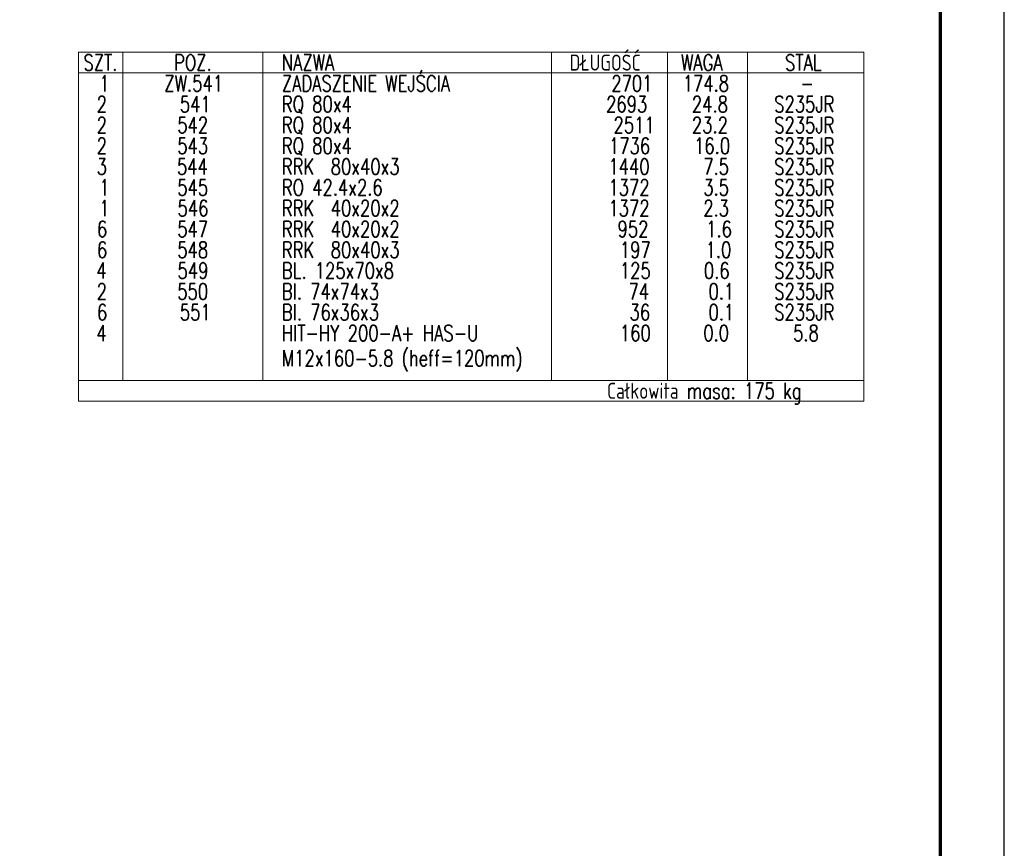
# Model space of a CAD drawing. Header units: millimetres. Extents: x -853 to -247, y 10927 to 11422.
# Tile 53 of 59: x -407 to -253, y 11056 to 11186. Entities that reach past the tile are written whole.
import ezdxf

# ---------------------------------------------------------------- set-up
doc = ezdxf.new("R2010")
doc.units = ezdxf.units.MM
doc.header["$LTSCALE"] = 10
doc.layers.add('_FORMATKA', color=8, linetype='Continuous', plot=False)
for name, color, linetype, lineweight in [('_RAMKA', 7, 'Continuous', 35), ('PS_DIM', 4, 'Continuous', 13), ('PS_TEXT', 3, 'Continuous', 18)]:
    doc.layers.add(name, color=color, linetype=linetype, lineweight=lineweight)
doc.styles.add('simplex', font='simplex.shx', dxfattribs={"width": 0.75})

# ---------------------------------------------------------------- blocks, each defined once
blk = doc.blocks.new('*U99')
at = {"layer": '_FORMATKA', "lineweight": -3}
blk.add_lwpolyline([(-594, 0), (0, 0), (0, 420), (-594, 420)], close=True, dxfattribs=at)
at = {"layer": '_RAMKA', "lineweight": -3, "const_width": 0.5}
blk.add_lwpolyline([(-564, 10), (-10, 10), (-10, 410), (-564, 410)], close=True, dxfattribs=at)
blk = doc.blocks.new('SIVGD')
at = {"layer": 'PS_TEXT', "color": 7}
for p, q in [((731.11, 11278.07), (608.47, 11278.07)), ((608.47, 11278.07), (608.47, 11223.55)), ((731.11, 11223.55), (731.11, 11278.07)), ((608.47, 11223.55), (731.11, 11223.55))]:
    blk.add_line(p, q, dxfattribs=at)
at = {"layer": 'PS_TEXT', "color": 3}
for p, q in [((615.35, 11278.07), (615.35, 11226.8)), ((637.22, 11278.07), (637.22, 11226.8)), ((682.36, 11278.07), (682.36, 11226.8)), ((700.48, 11278.07), (700.48, 11226.8)), ((712.98, 11278.07), (712.98, 11226.8)), ((608.47, 11274.82), (731.11, 11274.82)), ((608.47, 11226.8), (731.11, 11226.8))]:
    blk.add_line(p, q, dxfattribs=at)
at = {"layer": 'PS_TEXT', "color": 1, "style": 'simplex', "width": 0.75}
for s, p in [('SZT.', (609.23, 11275.19)), ('POZ.', (623.38, 11275.19)), ('NAZWA', (640.22, 11275.19)), ('DŁUGOŚĆ', (685.16, 11275.19)), ('WAGA', (702.57, 11275.19)), ('STAL', (718.83, 11275.19)), ('Całkowita masa: 175 kg', (691.02, 11223.92))]:
    blk.add_text(s, height=2.5, dxfattribs=at).set_placement(p)
at = {"layer": 'PS_TEXT', "color": 3, "style": 'simplex', "width": 0.75}
for s, p in [('ZADASZENIE WEJŚCIA', (640.22, 11271.94)), ('1', (611.69, 11271.94)), ('ZW.541', (621.87, 11271.94)), ('2701', (691.68, 11271.94)), ('174.8', (702.84, 11271.94)), ('-', (721.24, 11271.94))]:
    blk.add_text(s, height=2.5, dxfattribs=at).set_placement(p)
at = {"layer": 'PS_TEXT', "color": 4, "style": 'simplex', "width": 0.75}
for s, p in [('2', (611.29, 11268.69)), ('541', (624.28, 11268.69)), ('RQ 80x4', (640.22, 11268.69)), ('2693', (690.87, 11268.69)), ('24.8', (704.27, 11268.69)), ('S235JR', (717.13, 11268.69)), ('2', (611.29, 11265.44)), ('542', (623.88, 11265.44)), ('RQ 80x4', (640.22, 11265.44)), ('2511', (692.03, 11265.44)), ('23.2', (704.27, 11265.44)), ('S235JR', (717.13, 11265.44)), ('2', (611.29, 11262.19)), ('543', (623.88, 11262.19)), ('RQ 80x4', (640.22, 11262.19)), ('1736', (691.32, 11262.19)), ('16.0', (704.62, 11262.19)), ('S235JR', (717.13, 11262.19)), ('3', (611.29, 11258.94)), ('544', (623.83, 11258.94)), ('RRK  80x40x3', (640.22, 11258.94)), ('1440', (691.23, 11258.94)), ('7.5', (706.05, 11258.94)), ('S235JR', (717.13, 11258.94)), ('1', (611.69, 11255.69)), ('545', (623.88, 11255.69)), ('RO 42.4x2.6', (640.22, 11255.69)), ('1372', (691.23, 11255.69)), ('3.5', (706.05, 11255.69)), ('S235JR', (717.13, 11255.69)), ('1', (611.69, 11252.44)), ('546', (623.92, 11252.44)), ('RRK  40x20x2', (640.22, 11252.44)), ('1372', (691.23, 11252.44)), ('2.3', (706.05, 11252.44)), ('S235JR', (717.13, 11252.44)), ('6', (611.33, 11249.19)), ('547', (623.88, 11249.19)), ('RRK  40x20x2', (640.22, 11249.19)), ('952', (692.66, 11249.19)), ('1.6', (706.5, 11249.19)), ('S235JR', (717.13, 11249.19)), ('6', (611.33, 11245.94)), ('548', (623.88, 11245.94)), ('RRK  80x40x3', (640.22, 11245.94)), ('197', (693.02, 11245.94)), ('1.0', (706.41, 11245.94)), ('S235JR', (717.13, 11245.94)), ('4', (611.24, 11242.69)), ('549', (623.92, 11242.69)), ('BL. 125x70x8', (640.22, 11242.69)), ('125', (693.02, 11242.69)), ('0.6', (706.14, 11242.69)), ('S235JR', (717.13, 11242.69)), ('2', (611.29, 11239.44)), ('550', (623.88, 11239.44)), ('Bl. 74x74x3', (640.22, 11239.44)), ('74', (694.36, 11239.44)), ('0.1', (706.86, 11239.44)), ('S235JR', (717.13, 11239.44)), ('6', (611.33, 11236.19)), ('551', (624.28, 11236.19)), ('Bl. 76x36x3', (640.22, 11236.19)), ('36', (694.53, 11236.19)), ('0.1', (706.86, 11236.19)), ('S235JR', (717.13, 11236.19)), ('4', (611.24, 11232.94)), ('HIT-HY 200-A+ HAS-U', (640.22, 11232.94)), ('160', (693.02, 11232.94)), ('0.0', (706.05, 11232.94)), ('5.8', (720.08, 11232.94)), ('M12x160-5.8 (heff=120mm)', (640.22, 11229.01))]:
    blk.add_text(s, height=2.5, dxfattribs=at).set_placement(p)

msp = doc.modelspace()

# ---------------------------------------------------------------- block references
at = {"layer": 'PS_DIM'}
for name, p in [('*U99', (-252.93, 10926.82)), ('SIVGD', (-1006, -97.42))]:
    msp.add_blockref(name, p, dxfattribs=at)

doc.saveas('drawing.dxf')
